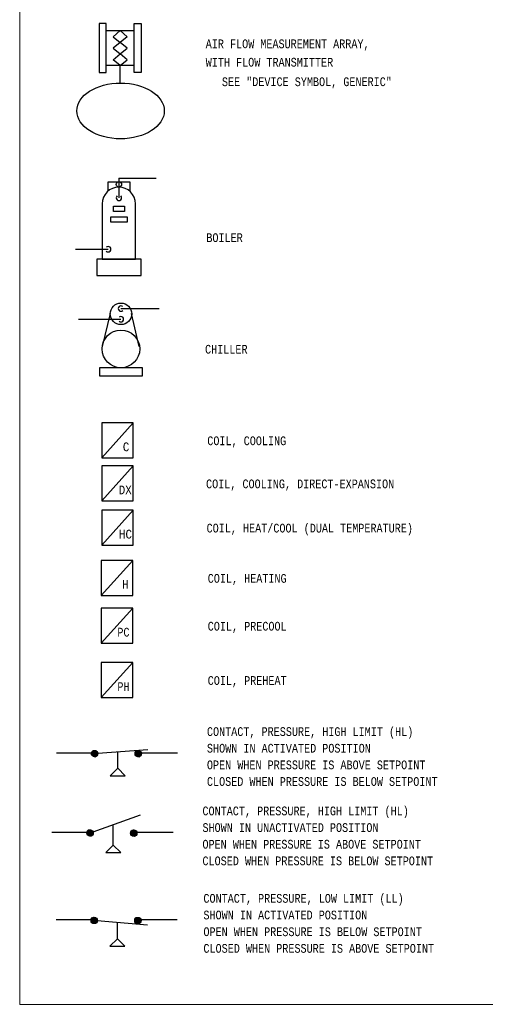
# Model space of a CAD drawing. Header units: inches. Extents: x 0.7 to 29.5, y 0.5 to 20.5.
# Tile 1 of 9: x 0.7 to 6.1, y 0.5 to 11.7. Entities that reach past the tile are written whole.
import ezdxf
from ezdxf.enums import TextEntityAlignment as Align

# ---------------------------------------------------------------- set-up
doc = ezdxf.new("R2010")
doc.units = ezdxf.units.IN
doc.header["$MEASUREMENT"] = 0
doc.linetypes.add('HIDDEN', pattern=[0.375, 0.25, -0.125])
doc.layers.get('0').update_dxf_attribs({"lineweight": 13})
for name, color, linetype, lineweight in [('M-ANNO-SYMB', 6, 'Continuous', 30), ('M-ANNO-TEXT', 2, 'Continuous', 30), ('M-DIAG-GRPH', 6, 'Continuous', 13)]:
    doc.layers.add(name, color=color, linetype=linetype, lineweight=lineweight)
doc.styles.add('CONTROLTXT', font='monotxt.shx')

# ---------------------------------------------------------------- blocks, each defined once
blk = doc.blocks.new('*U216')
at = {"color": 0}
for p, q in [((10.485, 6.959), (10.556, 7.03)), ((10.485, 6.959), (10.555, 7.03)), ((10.485, 6.96), (10.555, 7.03)), ((10.485, 6.961), (10.554, 7.03)), ((10.485, 6.962), (10.553, 7.03)), ((10.485, 6.963), (10.552, 7.03)), ((10.485, 6.964), (10.551, 7.03)), ((10.485, 6.964), (10.551, 7.03)), ((10.485, 6.965), (10.55, 7.03)), ((10.485, 6.966), (10.549, 7.03)), ((10.485, 6.967), (10.548, 7.03)), ((10.485, 6.968), (10.547, 7.03)), ((10.485, 6.969), (10.546, 7.03)), ((10.485, 6.97), (10.545, 7.03)), ((10.485, 6.971), (10.544, 7.03)), ((10.485, 6.972), (10.543, 7.03)), ((10.485, 6.973), (10.542, 7.03)), ((10.485, 6.974), (10.541, 7.03)), ((10.485, 6.975), (10.54, 7.03)), ((10.485, 6.958), (10.557, 7.029)), ((10.485, 6.976), (10.539, 7.029)), ((10.486, 6.953), (10.562, 7.029)), ((10.486, 6.954), (10.561, 7.029)), ((10.486, 6.955), (10.56, 7.029)), ((10.486, 6.956), (10.559, 7.029)), ((10.486, 6.956), (10.559, 7.029)), ((10.486, 6.957), (10.558, 7.029)), ((10.486, 6.977), (10.538, 7.029)), ((10.486, 6.978), (10.537, 7.029)), ((10.486, 6.979), (10.536, 7.029)), ((10.486, 6.98), (10.535, 7.029)), ((10.486, 6.953), (10.562, 7.028)), ((10.486, 6.981), (10.534, 7.028)), ((10.487, 6.949), (10.566, 7.028)), ((10.487, 6.95), (10.565, 7.028)), ((10.487, 6.951), (10.564, 7.028)), ((10.487, 6.951), (10.564, 7.028)), ((10.487, 6.952), (10.563, 7.028)), ((10.487, 6.982), (10.533, 7.028)), ((10.487, 6.983), (10.532, 7.028)), ((10.487, 6.985), (10.53, 7.027)), ((10.488, 6.946), (10.569, 7.027)), ((10.488, 6.947), (10.568, 7.027)), ((10.488, 6.947), (10.568, 7.027)), ((10.488, 6.948), (10.567, 7.027)), ((10.488, 6.949), (10.566, 7.027)), ((10.488, 6.986), (10.529, 7.027)), ((10.488, 6.987), (10.528, 7.027)), ((10.489, 6.943), (10.572, 7.026)), ((10.489, 6.944), (10.571, 7.026)), ((10.489, 6.945), (10.57, 7.026)), ((10.489, 6.945), (10.57, 7.026)), ((10.489, 6.989), (10.526, 7.026)), ((10.489, 6.99), (10.525, 7.026)), ((10.49, 6.941), (10.574, 7.025)), ((10.49, 6.942), (10.573, 7.025)), ((10.49, 6.943), (10.572, 7.025)), ((10.49, 6.992), (10.523, 7.025)), ((10.49, 6.941), (10.574, 7.024)), ((10.491, 6.939), (10.576, 7.024)), ((10.491, 6.94), (10.575, 7.024)), ((10.491, 6.94), (10.575, 7.024)), ((10.491, 6.993), (10.522, 7.024)), ((10.491, 6.995), (10.52, 7.024)), ((10.492, 6.937), (10.578, 7.023)), ((10.492, 6.938), (10.577, 7.023)), ((10.492, 6.938), (10.577, 7.023)), ((10.492, 6.997), (10.518, 7.023)), ((10.492, 6.937), (10.578, 7.022)), ((10.493, 6.936), (10.579, 7.022)), ((10.493, 6.936), (10.579, 7.022)), ((10.493, 6.935), (10.58, 7.021)), ((10.493, 6.999), (10.516, 7.021)), ((10.494, 6.934), (10.581, 7.021)), ((10.494, 6.934), (10.581, 7.021)), ((10.494, 6.933), (10.582, 7.02)), ((10.495, 6.932), (10.583, 7.02)), ((10.495, 6.933), (10.582, 7.02)), ((10.495, 7.001), (10.514, 7.02)), ((10.495, 6.932), (10.583, 7.019)), ((10.496, 6.931), (10.584, 7.019)), ((10.496, 6.931), (10.584, 7.019)), ((10.497, 6.929), (10.586, 7.018)), ((10.497, 6.93), (10.585, 7.018)), ((10.497, 6.93), (10.585, 7.018)), ((10.497, 7.004), (10.511, 7.018)), ((10.498, 6.928), (10.587, 7.017)), ((10.498, 6.929), (10.586, 7.017)), ((10.498, 6.928), (10.587, 7.016)), ((10.499, 6.927), (10.588, 7.016)), ((10.499, 6.927), (10.588, 7.016)), ((10.5, 6.926), (10.589, 7.015)), ((10.5, 6.926), (10.589, 7.015)), ((10.5, 7.008), (10.507, 7.015)), ((10.5, 6.925), (10.59, 7.014)), ((10.501, 6.924), (10.591, 7.014)), ((10.501, 6.925), (10.59, 7.014)), ((10.502, 6.923), (10.592, 7.013)), ((10.502, 6.924), (10.591, 7.013)), ((10.503, 6.922), (10.593, 7.012)), ((10.503, 6.923), (10.592, 7.012)), ((10.503, 6.922), (10.593, 7.011)), ((10.504, 6.921), (10.594, 7.011)), ((10.504, 6.922), (10.593, 7.011)), ((10.505, 6.92), (10.595, 7.01)), ((10.505, 6.921), (10.594, 7.01)), ((10.506, 6.919), (10.596, 7.009)), ((10.506, 6.92), (10.595, 7.009)), ((10.507, 6.919), (10.596, 7.008)), ((10.507, 6.919), (10.596, 7.008)), ((10.508, 6.918), (10.597, 7.007)), ((10.508, 6.918), (10.597, 7.007)), ((10.509, 6.917), (10.598, 7.006)), ((10.509, 6.917), (10.598, 7.006)), ((10.51, 6.916), (10.599, 7.005)), ((10.51, 6.917), (10.598, 7.005)), ((10.511, 6.915), (10.599, 7.004)), ((10.511, 6.916), (10.599, 7.004)), ((10.512, 6.915), (10.6, 7.003)), ((10.512, 6.915), (10.6, 7.003)), ((10.513, 6.914), (10.601, 7.002)), ((10.513, 6.914), (10.601, 7.002)), ((10.514, 6.913), (10.602, 7.001)), ((10.514, 6.914), (10.601, 7.001)), ((10.515, 6.913), (10.602, 7)), ((10.515, 6.913), (10.602, 7)), ((10.516, 6.912), (10.603, 6.999)), ((10.516, 6.912), (10.603, 6.998)), ((10.517, 6.912), (10.603, 6.998)), ((10.518, 6.911), (10.604, 6.997)), ((10.518, 6.911), (10.604, 6.997)), ((10.519, 6.91), (10.604, 6.996)), ((10.519, 6.911), (10.604, 6.996)), ((10.52, 6.91), (10.605, 6.995)), ((10.52, 6.91), (10.605, 6.994)), ((10.521, 6.91), (10.605, 6.994)), ((10.522, 6.909), (10.606, 6.993)), ((10.522, 6.909), (10.606, 6.993)), ((10.523, 6.909), (10.606, 6.992)), ((10.524, 6.908), (10.607, 6.991)), ((10.524, 6.908), (10.606, 6.991)), ((10.525, 6.908), (10.607, 6.99)), ((10.525, 6.908), (10.607, 6.99)), ((10.526, 6.907), (10.607, 6.989)), ((10.527, 6.907), (10.608, 6.988)), ((10.527, 6.907), (10.608, 6.988)), ((10.528, 6.907), (10.608, 6.987)), ((10.529, 6.906), (10.609, 6.986)), ((10.529, 6.907), (10.608, 6.986)), ((10.53, 6.906), (10.609, 6.985)), ((10.531, 6.906), (10.609, 6.984)), ((10.531, 6.906), (10.609, 6.984)), ((10.532, 6.906), (10.609, 6.983)), ((10.533, 6.905), (10.61, 6.982)), ((10.534, 6.905), (10.61, 6.981)), ((10.534, 6.905), (10.61, 6.981)), ((10.535, 6.905), (10.61, 6.98)), ((10.536, 6.905), (10.61, 6.979)), ((10.536, 6.905), (10.61, 6.978)), ((10.537, 6.904), (10.61, 6.978)), ((10.538, 6.904), (10.611, 6.977)), ((10.539, 6.904), (10.611, 6.976)), ((10.539, 6.904), (10.611, 6.975)), ((10.54, 6.904), (10.611, 6.975)), ((10.541, 6.904), (10.611, 6.974)), ((10.542, 6.904), (10.611, 6.973)), ((10.543, 6.904), (10.611, 6.972)), ((10.543, 6.904), (10.611, 6.971)), ((10.544, 6.904), (10.611, 6.971)), ((10.545, 6.904), (10.611, 6.97)), ((10.546, 6.904), (10.611, 6.969)), ((10.547, 6.903), (10.611, 6.968)), ((10.548, 6.903), (10.611, 6.967)), ((10.549, 6.903), (10.611, 6.966)), ((10.549, 6.903), (10.611, 6.965)), ((10.55, 6.904), (10.611, 6.965)), ((10.551, 6.904), (10.611, 6.964)), ((10.552, 6.904), (10.611, 6.963)), ((10.553, 6.904), (10.611, 6.962)), ((10.554, 6.904), (10.611, 6.961)), ((10.555, 6.904), (10.611, 6.96)), ((10.556, 6.904), (10.611, 6.959)), ((10.557, 6.904), (10.611, 6.958)), ((10.558, 6.904), (10.611, 6.957)), ((10.559, 6.904), (10.61, 6.956)), ((10.56, 6.905), (10.61, 6.955)), ((10.562, 6.905), (10.61, 6.953)), ((10.563, 6.905), (10.61, 6.952)), ((10.564, 6.905), (10.609, 6.951)), ((10.565, 6.906), (10.609, 6.95)), ((10.566, 6.906), (10.609, 6.949)), ((10.568, 6.907), (10.608, 6.947)), ((10.569, 6.907), (10.608, 6.946)), ((10.57, 6.907), (10.607, 6.945)), ((10.572, 6.908), (10.607, 6.943)), ((10.573, 6.909), (10.606, 6.942)), ((10.575, 6.909), (10.606, 6.94)), ((10.577, 6.91), (10.605, 6.938)), ((10.578, 6.911), (10.604, 6.937)), ((10.58, 6.912), (10.603, 6.935)), ((10.583, 6.914), (10.601, 6.932)), ((10.586, 6.916), (10.599, 6.929)), ((10.59, 6.92), (10.595, 6.925))]:
    blk.add_line(p, q, dxfattribs=at)
blk = doc.blocks.new('*U215')
at = {"color": 0}
for p, q in [((10.485, 6.959), (10.556, 7.03)), ((10.485, 6.959), (10.555, 7.03)), ((10.485, 6.96), (10.555, 7.03)), ((10.485, 6.961), (10.554, 7.03)), ((10.485, 6.962), (10.553, 7.03)), ((10.485, 6.963), (10.552, 7.03)), ((10.485, 6.964), (10.551, 7.03)), ((10.485, 6.964), (10.551, 7.03)), ((10.485, 6.965), (10.55, 7.03)), ((10.485, 6.966), (10.549, 7.03)), ((10.485, 6.967), (10.548, 7.03)), ((10.485, 6.968), (10.547, 7.03)), ((10.485, 6.969), (10.546, 7.03)), ((10.485, 6.97), (10.545, 7.03)), ((10.485, 6.971), (10.544, 7.03)), ((10.485, 6.972), (10.543, 7.03)), ((10.485, 6.973), (10.542, 7.03)), ((10.485, 6.974), (10.541, 7.03)), ((10.485, 6.975), (10.54, 7.03)), ((10.485, 6.958), (10.557, 7.029)), ((10.485, 6.976), (10.539, 7.029)), ((10.486, 6.953), (10.562, 7.029)), ((10.486, 6.954), (10.561, 7.029)), ((10.486, 6.955), (10.56, 7.029)), ((10.486, 6.956), (10.559, 7.029)), ((10.486, 6.956), (10.559, 7.029)), ((10.486, 6.957), (10.558, 7.029)), ((10.486, 6.977), (10.538, 7.029)), ((10.486, 6.978), (10.537, 7.029)), ((10.486, 6.979), (10.536, 7.029)), ((10.486, 6.98), (10.535, 7.029)), ((10.486, 6.953), (10.562, 7.028)), ((10.486, 6.981), (10.534, 7.028)), ((10.487, 6.949), (10.566, 7.028)), ((10.487, 6.95), (10.565, 7.028)), ((10.487, 6.951), (10.564, 7.028)), ((10.487, 6.951), (10.564, 7.028)), ((10.487, 6.952), (10.563, 7.028)), ((10.487, 6.982), (10.533, 7.028)), ((10.487, 6.983), (10.532, 7.028)), ((10.487, 6.985), (10.53, 7.027)), ((10.488, 6.946), (10.569, 7.027)), ((10.488, 6.947), (10.568, 7.027)), ((10.488, 6.947), (10.568, 7.027)), ((10.488, 6.948), (10.567, 7.027)), ((10.488, 6.949), (10.566, 7.027)), ((10.488, 6.986), (10.529, 7.027)), ((10.488, 6.987), (10.528, 7.027)), ((10.489, 6.943), (10.572, 7.026)), ((10.489, 6.944), (10.571, 7.026)), ((10.489, 6.945), (10.57, 7.026)), ((10.489, 6.945), (10.57, 7.026)), ((10.489, 6.989), (10.526, 7.026)), ((10.489, 6.99), (10.525, 7.026)), ((10.49, 6.941), (10.574, 7.025)), ((10.49, 6.942), (10.573, 7.025)), ((10.49, 6.943), (10.572, 7.025)), ((10.49, 6.992), (10.523, 7.025)), ((10.49, 6.941), (10.574, 7.024)), ((10.491, 6.939), (10.576, 7.024)), ((10.491, 6.94), (10.575, 7.024)), ((10.491, 6.94), (10.575, 7.024)), ((10.491, 6.993), (10.522, 7.024)), ((10.491, 6.995), (10.52, 7.024)), ((10.492, 6.937), (10.578, 7.023)), ((10.492, 6.938), (10.577, 7.023)), ((10.492, 6.938), (10.577, 7.023)), ((10.492, 6.997), (10.518, 7.023)), ((10.492, 6.937), (10.578, 7.022)), ((10.493, 6.936), (10.579, 7.022)), ((10.493, 6.936), (10.579, 7.022)), ((10.493, 6.935), (10.58, 7.021)), ((10.493, 6.999), (10.516, 7.021)), ((10.494, 6.934), (10.581, 7.021)), ((10.494, 6.934), (10.581, 7.021)), ((10.494, 6.933), (10.582, 7.02)), ((10.495, 6.932), (10.583, 7.02)), ((10.495, 6.933), (10.582, 7.02)), ((10.495, 7.001), (10.514, 7.02)), ((10.495, 6.932), (10.583, 7.019)), ((10.496, 6.931), (10.584, 7.019)), ((10.496, 6.931), (10.584, 7.019)), ((10.497, 6.929), (10.586, 7.018)), ((10.497, 6.93), (10.585, 7.018)), ((10.497, 6.93), (10.585, 7.018)), ((10.497, 7.004), (10.511, 7.018)), ((10.498, 6.928), (10.587, 7.017)), ((10.498, 6.929), (10.586, 7.017)), ((10.498, 6.928), (10.587, 7.016)), ((10.499, 6.927), (10.588, 7.016)), ((10.499, 6.927), (10.588, 7.016)), ((10.5, 6.926), (10.589, 7.015)), ((10.5, 6.926), (10.589, 7.015)), ((10.5, 7.008), (10.507, 7.015)), ((10.5, 6.925), (10.59, 7.014)), ((10.501, 6.924), (10.591, 7.014)), ((10.501, 6.925), (10.59, 7.014)), ((10.502, 6.923), (10.592, 7.013)), ((10.502, 6.924), (10.591, 7.013)), ((10.503, 6.922), (10.593, 7.012)), ((10.503, 6.923), (10.592, 7.012)), ((10.503, 6.922), (10.593, 7.011)), ((10.504, 6.921), (10.594, 7.011)), ((10.504, 6.922), (10.593, 7.011)), ((10.505, 6.92), (10.595, 7.01)), ((10.505, 6.921), (10.594, 7.01)), ((10.506, 6.919), (10.596, 7.009)), ((10.506, 6.92), (10.595, 7.009)), ((10.507, 6.919), (10.596, 7.008)), ((10.507, 6.919), (10.596, 7.008)), ((10.508, 6.918), (10.597, 7.007)), ((10.508, 6.918), (10.597, 7.007)), ((10.509, 6.917), (10.598, 7.006)), ((10.509, 6.917), (10.598, 7.006)), ((10.51, 6.916), (10.599, 7.005)), ((10.51, 6.917), (10.598, 7.005)), ((10.511, 6.915), (10.599, 7.004)), ((10.511, 6.916), (10.599, 7.004)), ((10.512, 6.915), (10.6, 7.003)), ((10.512, 6.915), (10.6, 7.003)), ((10.513, 6.914), (10.601, 7.002)), ((10.513, 6.914), (10.601, 7.002)), ((10.514, 6.913), (10.602, 7.001)), ((10.514, 6.914), (10.601, 7.001)), ((10.515, 6.913), (10.602, 7)), ((10.515, 6.913), (10.602, 7)), ((10.516, 6.912), (10.603, 6.999)), ((10.516, 6.912), (10.603, 6.998)), ((10.517, 6.912), (10.603, 6.998)), ((10.518, 6.911), (10.604, 6.997)), ((10.518, 6.911), (10.604, 6.997)), ((10.519, 6.91), (10.604, 6.996)), ((10.519, 6.911), (10.604, 6.996)), ((10.52, 6.91), (10.605, 6.995)), ((10.52, 6.91), (10.605, 6.994)), ((10.521, 6.91), (10.605, 6.994)), ((10.522, 6.909), (10.606, 6.993)), ((10.522, 6.909), (10.606, 6.993)), ((10.523, 6.909), (10.606, 6.992)), ((10.524, 6.908), (10.607, 6.991)), ((10.524, 6.908), (10.606, 6.991)), ((10.525, 6.908), (10.607, 6.99)), ((10.525, 6.908), (10.607, 6.99)), ((10.526, 6.907), (10.607, 6.989)), ((10.527, 6.907), (10.608, 6.988)), ((10.527, 6.907), (10.608, 6.988)), ((10.528, 6.907), (10.608, 6.987)), ((10.529, 6.906), (10.609, 6.986)), ((10.529, 6.907), (10.608, 6.986)), ((10.53, 6.906), (10.609, 6.985)), ((10.531, 6.906), (10.609, 6.984)), ((10.531, 6.906), (10.609, 6.984)), ((10.532, 6.906), (10.609, 6.983)), ((10.533, 6.905), (10.61, 6.982)), ((10.534, 6.905), (10.61, 6.981)), ((10.534, 6.905), (10.61, 6.981)), ((10.535, 6.905), (10.61, 6.98)), ((10.536, 6.905), (10.61, 6.979)), ((10.536, 6.905), (10.61, 6.978)), ((10.537, 6.904), (10.61, 6.978)), ((10.538, 6.904), (10.611, 6.977)), ((10.539, 6.904), (10.611, 6.976)), ((10.539, 6.904), (10.611, 6.975)), ((10.54, 6.904), (10.611, 6.975)), ((10.541, 6.904), (10.611, 6.974)), ((10.542, 6.904), (10.611, 6.973)), ((10.543, 6.904), (10.611, 6.972)), ((10.543, 6.904), (10.611, 6.971)), ((10.544, 6.904), (10.611, 6.971)), ((10.545, 6.904), (10.611, 6.97)), ((10.546, 6.904), (10.611, 6.969)), ((10.547, 6.903), (10.611, 6.968)), ((10.548, 6.903), (10.611, 6.967)), ((10.549, 6.903), (10.611, 6.966)), ((10.549, 6.903), (10.611, 6.965)), ((10.55, 6.904), (10.611, 6.965)), ((10.551, 6.904), (10.611, 6.964)), ((10.552, 6.904), (10.611, 6.963)), ((10.553, 6.904), (10.611, 6.962)), ((10.554, 6.904), (10.611, 6.961)), ((10.555, 6.904), (10.611, 6.96)), ((10.556, 6.904), (10.611, 6.959)), ((10.557, 6.904), (10.611, 6.958)), ((10.558, 6.904), (10.611, 6.957)), ((10.559, 6.904), (10.61, 6.956)), ((10.56, 6.905), (10.61, 6.955)), ((10.562, 6.905), (10.61, 6.953)), ((10.563, 6.905), (10.61, 6.952)), ((10.564, 6.905), (10.609, 6.951)), ((10.565, 6.906), (10.609, 6.95)), ((10.566, 6.906), (10.609, 6.949)), ((10.568, 6.907), (10.608, 6.947)), ((10.569, 6.907), (10.608, 6.946)), ((10.57, 6.907), (10.607, 6.945)), ((10.572, 6.908), (10.607, 6.943)), ((10.573, 6.909), (10.606, 6.942)), ((10.575, 6.909), (10.606, 6.94)), ((10.577, 6.91), (10.605, 6.938)), ((10.578, 6.911), (10.604, 6.937)), ((10.58, 6.912), (10.603, 6.935)), ((10.583, 6.914), (10.601, 6.932)), ((10.586, 6.916), (10.599, 6.929)), ((10.59, 6.92), (10.595, 6.925))]:
    blk.add_line(p, q, dxfattribs=at)
blk = doc.blocks.new('*U206')
at = {"color": 0}
for p, q in [((10.485, 6.959), (10.556, 7.03)), ((10.485, 6.959), (10.555, 7.03)), ((10.485, 6.96), (10.555, 7.03)), ((10.485, 6.961), (10.554, 7.03)), ((10.485, 6.962), (10.553, 7.03)), ((10.485, 6.963), (10.552, 7.03)), ((10.485, 6.964), (10.551, 7.03)), ((10.485, 6.964), (10.551, 7.03)), ((10.485, 6.965), (10.55, 7.03)), ((10.485, 6.966), (10.549, 7.03)), ((10.485, 6.967), (10.548, 7.03)), ((10.485, 6.968), (10.547, 7.03)), ((10.485, 6.969), (10.546, 7.03)), ((10.485, 6.97), (10.545, 7.03)), ((10.485, 6.971), (10.544, 7.03)), ((10.485, 6.972), (10.543, 7.03)), ((10.485, 6.973), (10.542, 7.03)), ((10.485, 6.974), (10.541, 7.03)), ((10.485, 6.975), (10.54, 7.03)), ((10.485, 6.958), (10.557, 7.029)), ((10.485, 6.976), (10.539, 7.029)), ((10.486, 6.953), (10.562, 7.029)), ((10.486, 6.954), (10.561, 7.029)), ((10.486, 6.955), (10.56, 7.029)), ((10.486, 6.956), (10.559, 7.029)), ((10.486, 6.956), (10.559, 7.029)), ((10.486, 6.957), (10.558, 7.029)), ((10.486, 6.977), (10.538, 7.029)), ((10.486, 6.978), (10.537, 7.029)), ((10.486, 6.979), (10.536, 7.029)), ((10.486, 6.98), (10.535, 7.029)), ((10.486, 6.953), (10.562, 7.028)), ((10.486, 6.981), (10.534, 7.028)), ((10.487, 6.949), (10.566, 7.028)), ((10.487, 6.95), (10.565, 7.028)), ((10.487, 6.951), (10.564, 7.028)), ((10.487, 6.951), (10.564, 7.028)), ((10.487, 6.952), (10.563, 7.028)), ((10.487, 6.982), (10.533, 7.028)), ((10.487, 6.983), (10.532, 7.028)), ((10.487, 6.985), (10.53, 7.027)), ((10.488, 6.946), (10.569, 7.027)), ((10.488, 6.947), (10.568, 7.027)), ((10.488, 6.947), (10.568, 7.027)), ((10.488, 6.948), (10.567, 7.027)), ((10.488, 6.949), (10.566, 7.027)), ((10.488, 6.986), (10.529, 7.027)), ((10.488, 6.987), (10.528, 7.027)), ((10.489, 6.943), (10.572, 7.026)), ((10.489, 6.944), (10.571, 7.026)), ((10.489, 6.945), (10.57, 7.026)), ((10.489, 6.945), (10.57, 7.026)), ((10.489, 6.989), (10.526, 7.026)), ((10.489, 6.99), (10.525, 7.026)), ((10.49, 6.941), (10.574, 7.025)), ((10.49, 6.942), (10.573, 7.025)), ((10.49, 6.943), (10.572, 7.025)), ((10.49, 6.992), (10.523, 7.025)), ((10.49, 6.941), (10.574, 7.024)), ((10.491, 6.939), (10.576, 7.024)), ((10.491, 6.94), (10.575, 7.024)), ((10.491, 6.94), (10.575, 7.024)), ((10.491, 6.993), (10.522, 7.024)), ((10.491, 6.995), (10.52, 7.024)), ((10.492, 6.937), (10.578, 7.023)), ((10.492, 6.938), (10.577, 7.023)), ((10.492, 6.938), (10.577, 7.023)), ((10.492, 6.997), (10.518, 7.023)), ((10.492, 6.937), (10.578, 7.022)), ((10.493, 6.936), (10.579, 7.022)), ((10.493, 6.936), (10.579, 7.022)), ((10.493, 6.935), (10.58, 7.021)), ((10.493, 6.999), (10.516, 7.021)), ((10.494, 6.934), (10.581, 7.021)), ((10.494, 6.934), (10.581, 7.021)), ((10.494, 6.933), (10.582, 7.02)), ((10.495, 6.932), (10.583, 7.02)), ((10.495, 6.933), (10.582, 7.02)), ((10.495, 7.001), (10.514, 7.02)), ((10.495, 6.932), (10.583, 7.019)), ((10.496, 6.931), (10.584, 7.019)), ((10.496, 6.931), (10.584, 7.019)), ((10.497, 6.929), (10.586, 7.018)), ((10.497, 6.93), (10.585, 7.018)), ((10.497, 6.93), (10.585, 7.018)), ((10.497, 7.004), (10.511, 7.018)), ((10.498, 6.928), (10.587, 7.017)), ((10.498, 6.929), (10.586, 7.017)), ((10.498, 6.928), (10.587, 7.016)), ((10.499, 6.927), (10.588, 7.016)), ((10.499, 6.927), (10.588, 7.016)), ((10.5, 6.926), (10.589, 7.015)), ((10.5, 6.926), (10.589, 7.015)), ((10.5, 7.008), (10.507, 7.015)), ((10.5, 6.925), (10.59, 7.014)), ((10.501, 6.924), (10.591, 7.014)), ((10.501, 6.925), (10.59, 7.014)), ((10.502, 6.923), (10.592, 7.013)), ((10.502, 6.924), (10.591, 7.013)), ((10.503, 6.922), (10.593, 7.012)), ((10.503, 6.923), (10.592, 7.012)), ((10.503, 6.922), (10.593, 7.011)), ((10.504, 6.921), (10.594, 7.011)), ((10.504, 6.922), (10.593, 7.011)), ((10.505, 6.92), (10.595, 7.01)), ((10.505, 6.921), (10.594, 7.01)), ((10.506, 6.919), (10.596, 7.009)), ((10.506, 6.92), (10.595, 7.009)), ((10.507, 6.919), (10.596, 7.008)), ((10.507, 6.919), (10.596, 7.008)), ((10.508, 6.918), (10.597, 7.007)), ((10.508, 6.918), (10.597, 7.007)), ((10.509, 6.917), (10.598, 7.006)), ((10.509, 6.917), (10.598, 7.006)), ((10.51, 6.916), (10.599, 7.005)), ((10.51, 6.917), (10.598, 7.005)), ((10.511, 6.915), (10.599, 7.004)), ((10.511, 6.916), (10.599, 7.004)), ((10.512, 6.915), (10.6, 7.003)), ((10.512, 6.915), (10.6, 7.003)), ((10.513, 6.914), (10.601, 7.002)), ((10.513, 6.914), (10.601, 7.002)), ((10.514, 6.913), (10.602, 7.001)), ((10.514, 6.914), (10.601, 7.001)), ((10.515, 6.913), (10.602, 7)), ((10.515, 6.913), (10.602, 7)), ((10.516, 6.912), (10.603, 6.999)), ((10.516, 6.912), (10.603, 6.998)), ((10.517, 6.912), (10.603, 6.998)), ((10.518, 6.911), (10.604, 6.997)), ((10.518, 6.911), (10.604, 6.997)), ((10.519, 6.91), (10.604, 6.996)), ((10.519, 6.911), (10.604, 6.996)), ((10.52, 6.91), (10.605, 6.995)), ((10.52, 6.91), (10.605, 6.994)), ((10.521, 6.91), (10.605, 6.994)), ((10.522, 6.909), (10.606, 6.993)), ((10.522, 6.909), (10.606, 6.993)), ((10.523, 6.909), (10.606, 6.992)), ((10.524, 6.908), (10.607, 6.991)), ((10.524, 6.908), (10.606, 6.991)), ((10.525, 6.908), (10.607, 6.99)), ((10.525, 6.908), (10.607, 6.99)), ((10.526, 6.907), (10.607, 6.989)), ((10.527, 6.907), (10.608, 6.988)), ((10.527, 6.907), (10.608, 6.988)), ((10.528, 6.907), (10.608, 6.987)), ((10.529, 6.906), (10.609, 6.986)), ((10.529, 6.907), (10.608, 6.986)), ((10.53, 6.906), (10.609, 6.985)), ((10.531, 6.906), (10.609, 6.984)), ((10.531, 6.906), (10.609, 6.984)), ((10.532, 6.906), (10.609, 6.983)), ((10.533, 6.905), (10.61, 6.982)), ((10.534, 6.905), (10.61, 6.981)), ((10.534, 6.905), (10.61, 6.981)), ((10.535, 6.905), (10.61, 6.98)), ((10.536, 6.905), (10.61, 6.979)), ((10.536, 6.905), (10.61, 6.978)), ((10.537, 6.904), (10.61, 6.978)), ((10.538, 6.904), (10.611, 6.977)), ((10.539, 6.904), (10.611, 6.976)), ((10.539, 6.904), (10.611, 6.975)), ((10.54, 6.904), (10.611, 6.975)), ((10.541, 6.904), (10.611, 6.974)), ((10.542, 6.904), (10.611, 6.973)), ((10.543, 6.904), (10.611, 6.972)), ((10.543, 6.904), (10.611, 6.971)), ((10.544, 6.904), (10.611, 6.971)), ((10.545, 6.904), (10.611, 6.97)), ((10.546, 6.904), (10.611, 6.969)), ((10.547, 6.903), (10.611, 6.968)), ((10.548, 6.903), (10.611, 6.967)), ((10.549, 6.903), (10.611, 6.966)), ((10.549, 6.903), (10.611, 6.965)), ((10.55, 6.904), (10.611, 6.965)), ((10.551, 6.904), (10.611, 6.964)), ((10.552, 6.904), (10.611, 6.963)), ((10.553, 6.904), (10.611, 6.962)), ((10.554, 6.904), (10.611, 6.961)), ((10.555, 6.904), (10.611, 6.96)), ((10.556, 6.904), (10.611, 6.959)), ((10.557, 6.904), (10.611, 6.958)), ((10.558, 6.904), (10.611, 6.957)), ((10.559, 6.904), (10.61, 6.956)), ((10.56, 6.905), (10.61, 6.955)), ((10.562, 6.905), (10.61, 6.953)), ((10.563, 6.905), (10.61, 6.952)), ((10.564, 6.905), (10.609, 6.951)), ((10.565, 6.906), (10.609, 6.95)), ((10.566, 6.906), (10.609, 6.949)), ((10.568, 6.907), (10.608, 6.947)), ((10.569, 6.907), (10.608, 6.946)), ((10.57, 6.907), (10.607, 6.945)), ((10.572, 6.908), (10.607, 6.943)), ((10.573, 6.909), (10.606, 6.942)), ((10.575, 6.909), (10.606, 6.94)), ((10.577, 6.91), (10.605, 6.938)), ((10.578, 6.911), (10.604, 6.937)), ((10.58, 6.912), (10.603, 6.935)), ((10.583, 6.914), (10.601, 6.932)), ((10.586, 6.916), (10.599, 6.929)), ((10.59, 6.92), (10.595, 6.925))]:
    blk.add_line(p, q, dxfattribs=at)

msp = doc.modelspace()

# ---------------------------------------------------------------- linework, layer by layer
at = {"layer": 'M-ANNO-SYMB', "linetype": 'Continuous'}
for p, q in [((1.737, 11.572), (2.057, 11.572)), ((2.057, 11.172), (1.737, 11.172)), ((1.897, 10.974), (1.897, 11.172)), ((1.695, 7.964), (1.785, 8.343)), ((2.114, 7.964), (2.024, 8.343)), ((1.687, 6.695), (2.046, 7.095)), ((1.686, 6.203), (2.045, 6.603)), ((1.686, 5.698), (2.045, 6.098)), ((1.681, 5.124), (2.04, 5.524)), ((1.681, 4.579), (2.04, 4.978)), ((1.681, 3.958), (2.04, 4.358))]:
    msp.add_line(p, q, dxfattribs=at)
at = {"layer": 'M-ANNO-SYMB'}
for p, q in [((1.759, 9.74), (1.759, 9.847)), ((1.759, 9.847), (2.005, 9.847)), ((1.881, 9.888), (1.881, 9.662)), ((2.005, 9.847), (2.005, 9.739)), ((1.623, 3.323), (1.169, 3.323)), ((1.64, 3.323), (2.213, 3.364)), ((1.869, 3.151), (1.869, 3.339)), ((2.551, 3.323), (2.098, 3.323)), ((1.869, 3.151), (1.783, 3.065)), ((1.954, 3.065), (1.869, 3.151)), ((1.783, 3.065), (1.954, 3.065)), ((1.586, 2.426), (2.127, 2.619)), ((1.817, 2.274), (1.817, 2.508)), ((1.572, 2.416), (1.118, 2.416)), ((2.5, 2.417), (2.044, 2.417)), ((1.817, 2.274), (1.732, 2.188)), ((1.903, 2.188), (1.817, 2.274)), ((1.732, 2.188), (1.903, 2.188)), ((1.618, 1.418), (1.165, 1.418)), ((1.635, 1.413), (2.207, 1.362)), ((1.864, 1.204), (1.864, 1.393)), ((2.547, 1.419), (2.088, 1.419)), ((1.864, 1.204), (1.778, 1.118)), ((1.95, 1.118), (1.864, 1.204)), ((1.778, 1.118), (1.95, 1.118))]:
    msp.add_line(p, q, dxfattribs=at)
at = {"layer": 'M-ANNO-SYMB', "lineweight": 30}
for p, q in [((1.881, 9.888), (2.306, 9.888)), ((1.385, 9.075), (1.759, 9.075)), ((1.905, 8.399), (2.34, 8.399)), ((1.419, 8.277), (1.905, 8.277))]:
    msp.add_line(p, q, dxfattribs=at)
at = {"layer": 'M-ANNO-SYMB', "linetype": 'Continuous', "flags": 128}
for points in [[(1.737, 11.652), (1.657, 11.652), (1.657, 11.092), (1.737, 11.092), (1.737, 11.652)], [(2.057, 11.652), (2.137, 11.652), (2.137, 11.092), (2.057, 11.092), (2.057, 11.652)], [(1.897, 11.572), (1.817, 11.502), (1.897, 11.436)], [(1.897, 11.572), (1.977, 11.502), (1.897, 11.436)], [(1.897, 11.436), (1.817, 11.372), (1.897, 11.307), (1.977, 11.372), (1.897, 11.436)], [(1.897, 11.172), (1.817, 11.239), (1.897, 11.307)], [(1.897, 11.172), (1.977, 11.239), (1.897, 11.307)], [(1.687, 7.095), (1.687, 6.695), (2.046, 6.695), (2.046, 7.095), (1.687, 7.095)], [(1.686, 6.603), (1.686, 6.203), (2.045, 6.203), (2.045, 6.603), (1.686, 6.603)], [(1.686, 6.098), (1.686, 5.698), (2.045, 5.698), (2.045, 6.098), (1.686, 6.098)], [(1.681, 5.524), (1.681, 5.124), (2.04, 5.124), (2.04, 5.524), (1.681, 5.524)], [(1.681, 4.978), (1.681, 4.579), (2.04, 4.579), (2.04, 4.978), (1.681, 4.978)], [(1.681, 4.358), (1.681, 3.958), (2.04, 3.958), (2.04, 4.358), (1.681, 4.358)]]:
    msp.add_lwpolyline(points, dxfattribs=at)
at = {"layer": 'M-ANNO-SYMB', "flags": 128}
msp.add_lwpolyline([(1.692, 9.596), (1.692, 8.964), (2.07, 8.964), (2.07, 9.596)], dxfattribs=at)
at = {"layer": 'M-ANNO-SYMB'}
for centre, radius in [((1.882, 9.816), 0.0308), ((1.604, 3.318), 0.0362), ((2.102, 3.317), 0.0362), ((1.553, 2.411), 0.0362), ((2.051, 2.41), 0.0362), ((1.6, 1.413), 0.0362), ((2.098, 1.412), 0.0362)]:
    msp.add_circle(centre, radius, dxfattribs=at)
at = {"layer": 'M-ANNO-SYMB', "linetype": 'Continuous'}
for centre, radius in [((1.905, 8.338), 0.123), ((1.905, 7.938), 0.215)]:
    msp.add_circle(centre, radius, dxfattribs=at)
at = {"layer": 'M-ANNO-SYMB'}
for centre, radius, start, end in [((1.881, 9.596), 0.189, 360, 180), ((1.882, 9.662), 0.0308, 135, 45), ((1.759, 9.076), 0.0308, 225, 135)]:
    msp.add_arc(centre, radius, start, end, dxfattribs=at)
at = {"layer": 'M-ANNO-SYMB', "linetype": 'Continuous'}
for centre, start, end in [((1.905, 8.399), 45, 315), ((1.905, 8.277), 225, 135)]:
    msp.add_arc(centre, 0.0308, start, end, dxfattribs=at)
at = {"layer": 'M-ANNO-SYMB'}
msp.add_ellipse((1.9, 10.655), major_axis=(0.499, 0), ratio=0.638644, dxfattribs=at)
for points in [[(1.82, 9.569), (1.944, 9.569), (1.944, 9.508), (1.82, 9.508)], [(1.789, 9.446), (1.974, 9.446), (1.974, 9.384), (1.789, 9.384)], [(2.134, 8.964), (1.628, 8.964), (1.628, 8.775), (2.134, 8.775)]]:
    msp.add_3dface(points, dxfattribs=at)
at = {"layer": 'M-ANNO-SYMB', "linetype": 'Continuous'}
msp.add_3dface([(2.151, 7.723), (1.659, 7.723), (1.659, 7.631), (2.151, 7.631)], dxfattribs=at)
at = {"layer": 'M-DIAG-GRPH'}
for p, q in [((0.75, 0.455), (0.75, 20.505)), ((16.779, 0.455), (0.75, 0.455))]:
    msp.add_line(p, q, dxfattribs=at)

# ---------------------------------------------------------------- block references
at = {"layer": 'M-ANNO-SYMB', "linetype": 'Continuous', "xscale": 0.5716718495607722, "yscale": 0.5716718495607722, "zscale": 0.5716718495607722}
for name, p in [('*U206', (-4.426, -0.665)), ('*U206', (-3.928, -0.666)), ('*U215', (-4.477, -1.571)), ('*U215', (-3.979, -1.573)), ('*U216', (-4.431, -2.57)), ('*U216', (-3.933, -2.571))]:
    msp.add_blockref(name, p, dxfattribs=at)

# ---------------------------------------------------------------- texts
at = {"layer": 'M-ANNO-TEXT', "color": 3, "linetype": 'Continuous', "style": 'CONTROLTXT'}
for s, width, p in [('AIR FLOW MEASUREMENT ARRAY, ', 0.8, (2.872, 11.371)), ('WITH FLOW TRANSMITTER', 0.8, (2.872, 11.161)), ('SEE "DEVICE SYMBOL, GENERIC"', 0.8, (3.057, 10.938)), ('C', 0.860321, (1.926, 6.77)), ('COIL, COOLING', 0.8, (2.89, 6.839)), ('COIL, COOLING, DIRECT-EXPANSION', 0.8, (2.876, 6.347)), ('DX', 0.860321, (1.879, 6.278)), ('HC', 0.860321, (1.882, 5.773)), ('COIL, HEAT/COOL (DUAL TEMPERATURE)', 0.8, (2.882, 5.842)), ('H', 0.8, (1.921, 5.199)), ('COIL, HEATING', 0.8, (2.895, 5.268)), ('PC', 0.8, (1.864, 4.654)), ('COIL, PRECOOL', 0.8, (2.895, 4.722)), ('COIL, PREHEAT', 0.8, (2.895, 4.102)), ('PH', 0.8, (1.864, 4.033)), ('CONTACT, PRESSURE, HIGH LIMIT (HL)', 0.8, (2.886, 3.519)), ('SHOWN IN ACTIVATED POSITION', 0.8, (2.886, 3.329)), ('OPEN WHEN PRESSURE IS ABOVE SETPOINT', 0.8, (2.886, 3.139)), ('CLOSED WHEN PRESSURE IS BELOW SETPOINT', 0.8, (2.886, 2.949)), ('CONTACT, PRESSURE, HIGH LIMIT (HL)', 0.8, (2.835, 2.613)), ('SHOWN IN UNACTIVATED POSITION', 0.8, (2.835, 2.423)), ('OPEN WHEN PRESSURE IS ABOVE SETPOINT', 0.8, (2.835, 2.233)), ('CLOSED WHEN PRESSURE IS BELOW SETPOINT', 0.8, (2.835, 2.043)), ('CONTACT, PRESSURE, LOW LIMIT (LL)', 0.8, (2.846, 1.615)), ('SHOWN IN ACTIVATED POSITION', 0.8, (2.846, 1.425)), ('OPEN WHEN PRESSURE IS BELOW SETPOINT', 0.8, (2.846, 1.234)), ('CLOSED WHEN PRESSURE IS ABOVE SETPOINT', 0.8, (2.846, 1.044))]:
    msp.add_text(s, height=0.1, dxfattribs=dict(at, width=width)).set_placement(p)
at = {"layer": 'M-ANNO-TEXT', "color": 3, "style": 'CONTROLTXT', "width": 0.8}
msp.add_text('BOILER', height=0.1, dxfattribs=at).set_placement((3.087, 9.158), align=Align.CENTER)
at = {"layer": 'M-ANNO-TEXT', "color": 3, "linetype": 'HIDDEN', "style": 'CONTROLTXT', "width": 0.8}
msp.add_text('CHILLER', height=0.1, dxfattribs=at).set_placement((3.107, 7.884), align=Align.CENTER)

doc.saveas('drawing.dxf')
